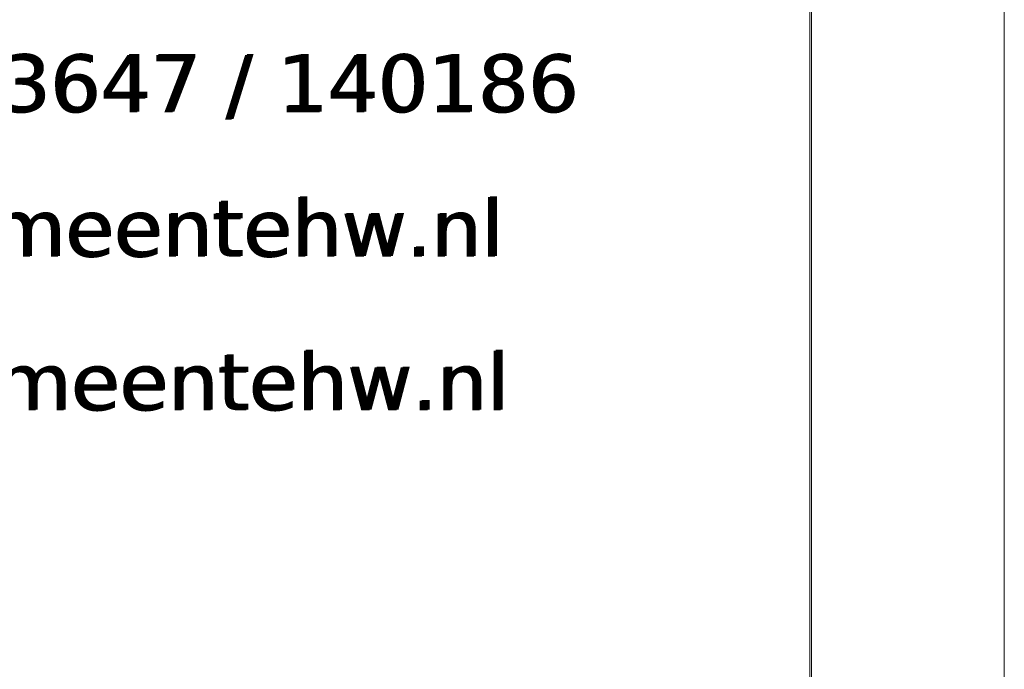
# Model space of a CAD drawing. Header units: inches. Extents: x 15 to 546804, y -66 to 267312.
# Tile 19 of 256: x 332163 to 340980, y 5833 to 11654. Entities that reach past the tile are written whole.
import ezdxf

# ---------------------------------------------------------------- set-up
doc = ezdxf.new("R2010")
doc.units = ezdxf.units.IN
doc.header["$MEASUREMENT"] = 0
doc.layers.add('G01', color=7, linetype='Continuous')
doc.layers.add('HVA - Contour lijnen', color=7, linetype='Continuous', lineweight=9)
doc.styles.add('OBL', font='verdana.ttf')

msp = doc.modelspace()

# ---------------------------------------------------------------- linework, layer by layer
at = {"layer": 'HVA - Contour lijnen'}
for p, q in [((339237.5, 1761.4), (339237.5, 21018)), ((339254.6, 1768.1), (339254.6, 21024.7))]:
    msp.add_line(p, q, dxfattribs=at)
msp.add_lwpolyline([(340979.6, 89112.4), (340979.6, 12.4)], dxfattribs=at)

# ---------------------------------------------------------------- texts
at = {"layer": 'G01', "color": 7, "style": 'OBL'}
for s, p in [('     : 088 6473647 / 140186', (327478.5, 10824)), ('     : 088 6473647 / 140186', (327495.6, 10830.7)), ('      : www.gemeentehw.nl', (327231.2, 9529.2)), ('      : www.gemeentehw.nl', (327248.3, 9535.9)), ('       : info@gemeentehw.nl', (326984.2, 8153.1)), ('       : info@gemeentehw.nl', (327001.3, 8159.8))]:
    msp.add_text(s, height=514.598, dxfattribs=at).set_placement(p)

doc.saveas('drawing.dxf')
